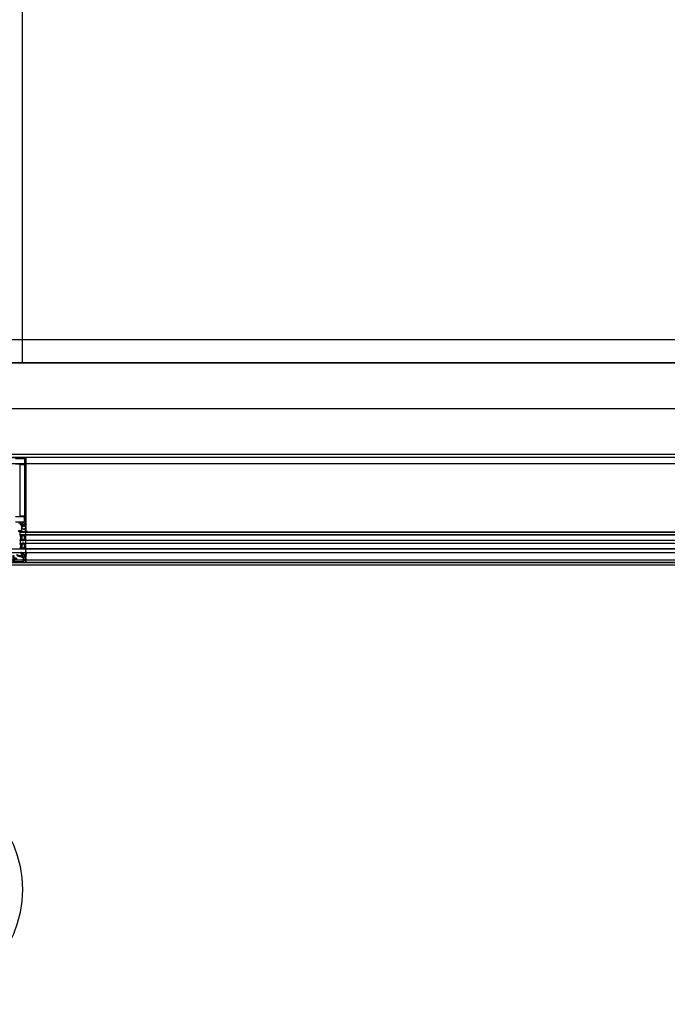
# Model space of a CAD drawing. Header units: millimetres. Extents: x 373037 to 682063, y 76092 to 274210.
# Tile 117 of 256: x 668571 to 669980, y 248635 to 250779. Entities that reach past the tile are written whole.
import ezdxf

# ---------------------------------------------------------------- set-up
doc = ezdxf.new("R2010")
doc.units = ezdxf.units.MM
doc.header["$LTSCALE"] = 100
doc.linetypes.add('ČÁRKOVANÁ', pattern=[19.05, 12.7, -6.35])
doc.layers.get('0').update_dxf_attribs({"linetype": 'CONTINUOUS'})
doc.layers.add('PUDORYS', color=253, linetype='CONTINUOUS')

# ---------------------------------------------------------------- blocks, each defined once
blk = doc.blocks.new('284336')
for points in [[(-0.7, -9.6), (-10, -9.6, 0.414511), (-10.5, -10.1), (-10.5, -15.5, -1), (-11.7, -15.5), (-11.7, -9.6), (-12.7, -8.9, -0.668884), (-12.6, -8.2), (-12, -8, 0.766384), (-12, -7.2), (-12.6, -7, -0.76831), (-12.6, -6.2), (-12, -6, 0.766384), (-12, -5.2), (-12.6, -5, -0.76831), (-12.6, -4.2), (-12, -4, 0.766384), (-12, -3.2), (-12.6, -3, -0.877523), (-12.5, -2.2), (-12.1, -2.2, 0.698129), (-11.8, -1.5, -0.220231), (-12.9, 0.8), (-12.9, 3.5, -0.157143), (-12.8, 3.7), (-12.7, 3.4, -0.067482), (-12.5, 2.5, 0.393136), (-8.7, -1), (-6.1, -1, -0.414214), (-5.6, -1.5), (-5.6, -2.2, -0.267949), (-5.9, -2.6), (-6.4, -2.9, 0.267949), (-6.6, -3.4), (-6.6, -5.8, 0.267949), (-6.4, -6.3), (-5.9, -6.6, -0.267949), (-5.6, -7), (-5.6, -8.1, 0.414215), (-5.1, -8.6), (-0.4, -8.6), (-0.4, -9.3, -0.414212), (-0.7, -9.6)], [(-0.4, 0), (-0.4, -2, 0.990243), (-0.4, -3), (0.9, -3, 0.414214), (1.2, -2.7), (1.2, -2.6, -0.668123), (1.7, -2.4), (2.7, -3.4, -0.199004), (2.9, -3.8), (2.9, -5.4, -0.199038), (2.7, -5.8), (1.7, -6.8, -0.668191), (1.2, -6.6), (1.2, -6.5, 0.414214), (0.9, -6.2), (-0.4, -6.2, 0.990269), (-0.4, -7.2), (-0.4, -8.6), (-5.1, -8.6, -0.414215), (-5.6, -8.1), (-5.6, -7, 0.267949), (-5.8, -6.6), (-6.3, -6.3, -0.267949), (-6.6, -5.8), (-6.6, -3.4, -0.267949), (-6.3, -3), (-5.8, -2.7, 0.267949), (-5.6, -2.2), (-5.6, -1.5, 0.414214), (-6.1, -1), (-8.7, -1, -0.393156), (-12.5, 2.5, 0.067572), (-12.7, 3.4), (-12.8, 3.7, -0.637545), (-12.1, 3.5), (-11.9, 2.5, 0.344315), (-10.1, 0.9), (0, 0.4, -0.406913), (0.4, 0), (-0.4, 0)], [(1.7, -4.3, 0.414235), (1.2, -3.8), (-0.7, -3.8, 0.414214), (-1.2, -4.3), (-1.2, -4.9, 0.414214), (-0.7, -5.4), (1.2, -5.4, 0.414235), (1.7, -4.9), (1.7, -4.3)]]:
    blk.add_lwpolyline(points, format="xyb", close=True)
blk = doc.blocks.new('433270')
blk.add_lwpolyline([(1, 0, 0.414364), (0, -1), (0, -1.4, 0.255924), (0.2, -1.8, -0.547723), (0.2, -3.2, 0.255924), (0, -3.6), (0, -14.6, 0.414214), (0.3, -14.9), (1.2, -14.9, 0.414214), (1.7, -14.4), (1.7, -10.3, -0.414214), (2, -10), (6, -10, 0.414248), (7, -9), (7, -7.7, 0.414179), (6.5, -7.2), (5.7, -7.2, 0.414232), (5.4, -7.5), (5.4, -8.2, -0.414198), (5.1, -8.5), (2.8, -8.5, -0.414204), (1.8, -7.5), (1.8, -4.5, -0.147432), (2, -3.9, 0.147461), (2.4, -2.5), (2.4, -2.3, -0.414214), (2.9, -1.8), (21.9, -1.8, -0.668178), (22.2, -2.7), (22.2, -2.7, 1), (21.6, -3.3), (21.5, -3.4, 0.198912), (21.4, -3.7), (21.4, -4, 0.414214), (22.1, -4.7), (22.4, -4.7, 0.576988), (22.6, -4.3, -0.311246), (24.6, -4.3, 0.576988), (24.8, -4.7), (25.3, -4.7, -0.260065), (25.3, -6.6), (24.8, -6.6, 0.576988), (24.6, -7.1, -0.311246), (22.6, -7.1, 0.576988), (22.4, -6.6), (22.1, -6.6, 0.414214), (21.4, -7.3), (21.4, -7.6, 0.267949), (21.6, -8), (21.9, -8.2, -0.637047), (21.7, -10), (19.8, -10.7, 0.315299), (19.5, -11.2), (19.5, -11.5, 0.520567), (20.2, -12), (22.8, -11, -0.520567), (23.5, -11.5), (23.5, -12.5, 0.414062), (24, -13), (25, -13, 0.414186), (25.5, -12.5), (25.5, -11.5, -0.414182), (26, -11), (27, -11, 0.414214), (27.5, -10.5), (27.5, -0.5, 0.414214), (27, 0), (1, 0)], format="xyb", close=True)
blk = doc.blocks.new('284325')
for points in [[(0.8, -5.2, -0.560316), (0.9, -4.7), (1.9, -4.4, 0.3153), (2.1, -4.1), (2.1, -1.9, 0.451558), (1.8, -1.6), (0.9, -1.7, -0.399586), (0.6, -1.5), (0.3, -0.1, -0.415977), (0.5, 0.3, 0.024107), (6.1, 1.2, 0.076636), (9, 2.3, -0.577615), (10.8, 1.3), (10, 1.4, 0.283171), (9.1, 0.9, -0.168429), (7.1, -0.7), (5.9, -1.2, 0.315302), (5.2, -2.1), (5.2, -4.2, 0.269719), (6.8, -6.8, -0.194797), (10.2, -11.5, -0.342663), (9.2, -11.2, 0.119207), (5.4, -7.6, 0.578571), (3.6, -8.6), (3.6, -11.8, 0.176415), (6.2, -18.7, -1), (5.2, -19.5, -0.176415), (2.4, -11.8), (2.4, -8.9, 0.208286), (0.8, -5.2)], [(9, -6.7), (10.3, -8.8, -0.134555), (10.8, -10.6, -0.339795), (10.2, -11.5, 0.194788), (6.8, -6.8, -0.269736), (5.2, -4.2), (5.2, -2.1, -0.315302), (5.9, -1.2), (7.1, -0.7, 0.168429), (9.1, 0.9, -0.283167), (10, 1.4), (10.8, 1.3), (10.8, -0.7, -0.070852), (10.7, -1.3), (9.9, -3.9, -0.241839), (9.1, -4.8), (7.9, -5.2, 0.836024), (8.1, -6.2), (8.1, -6.2, -0.255349), (9, -6.7)]]:
    blk.add_lwpolyline(points, format="xyb", close=True)

msp = doc.modelspace()

# ---------------------------------------------------------------- linework, layer by layer
at = {"layer": 'PUDORYS', "color": 252, "ltscale": 20, "true_color": 0x939598}
for p, q in [((668576.6, 250032.2), (668576.6, 256632.2)), ((674589.1, 250032.2), (668364.1, 250032.2))]:
    msp.add_line(p, q, dxfattribs=at)
at = {"layer": 'PUDORYS', "color": 252, "ltscale": 5, "true_color": 0x939598}
msp.add_line((681126.6, 250082.2), (655526.6, 250082.2), dxfattribs=at)
at = {"layer": 'PUDORYS', "color": 252, "true_color": 0x939598}
for p, q in [((671445.1, 249826.2), (668583.1, 249826.2)), ((671497.1, 249663.2), (668572.1, 249663.2)), ((668572.1, 249657.2), (671497.1, 249657.2)), ((671497.1, 249645.2), (668572.1, 249645.2)), ((668572.1, 249639.2), (671456.1, 249639.2)), ((671497.1, 249627.2), (668572.1, 249627.2)), ((668572.1, 249619.2), (671456.1, 249619.2))]:
    msp.add_line(p, q, dxfattribs=at)
at = {"layer": 'PUDORYS', "color": 252, "ltscale": 15, "true_color": 0x939598}
for points in [[(655036.6, 249592.2), (681616.6, 249592.2), (681616.6, 273272.2), (655036.6, 273272.2)], [(681611.6, 273267.2), (655041.6, 273267.2), (655041.6, 249597.2), (681611.6, 249597.2)], [(655063.6, 249619.2), (681589.6, 249619.2), (681589.6, 273245.2), (655063.6, 273245.2)], [(681581.6, 273237.2), (655071.6, 273237.2), (655071.6, 249627.2), (681581.6, 249627.2)], [(655270.6, 273038.2), (681383.2, 273038.2), (681383.2, 249826.2), (655270.6, 249826.2)], [(681376.6, 249832.2), (655276.6, 249832.2), (655276.6, 273032.2), (681376.6, 273032.2)], [(668519.1, 249597.2), (668584.1, 249597.2), (668584.1, 249825.2), (668519.1, 249825.2)], [(670406.1, 249657.2), (668572.1, 249657.2), (668572.1, 249663.2), (670406.1, 249663.2)], [(668572.1, 249639.2), (670406.1, 249639.2), (670406.1, 249645.2), (668572.1, 249645.2)]]:
    msp.add_lwpolyline(points, close=True, dxfattribs=at)
at = {"layer": 'PUDORYS', "color": 252, "linetype": 'ČÁRKOVANÁ', "ltscale": 5, "true_color": 0x939598}
for points in [[(681606.6, 249602.2), (655036.6, 249602.2), (655036.6, 273272.2), (681606.6, 273272.2)], [(681611.6, 249597.2), (655041.6, 249597.2), (655041.6, 273267.2), (681611.6, 273267.2)], [(681396.6, 249812.2), (655256.6, 249812.2), (655256.6, 273052.2), (681396.6, 273052.2)], [(681276.6, 249932.2), (655376.6, 249932.2), (655376.6, 272932.2), (681276.6, 272932.2)]]:
    msp.add_lwpolyline(points, close=True, dxfattribs=at)
at = {"layer": 'PUDORYS', "color": 252, "true_color": 0x939598}
for points in [[(681376.6, 249832.2), (655276.6, 249832.2), (655276.6, 273032.2), (681376.6, 273032.2)], [(681176.6, 250032.2), (655476.6, 250032.2), (655476.6, 272832.2), (681176.6, 272832.2)], [(668582.1, 249656.2), (668576.1, 249656.2), (668574.1, 249654.2), (668574.1, 249648.2), (668576.1, 249646.2), (668582.1, 249646.2), (668582.1, 249650.7), (668581.6, 249650.7), (668581.6, 249651.7), (668582.1, 249651.7)], [(668581.1, 249647.2), (668581.1, 249655.2), (668576.6, 249655.2), (668575.1, 249653.7), (668575.1, 249648.7), (668576.6, 249647.2)], [(668582.1, 249638.2), (668576.1, 249638.2), (668574.1, 249636.2), (668574.1, 249630.2), (668576.1, 249628.2), (668582.1, 249628.2), (668582.1, 249632.7), (668581.6, 249632.7), (668581.6, 249633.7), (668582.1, 249633.7)], [(668581.1, 249629.2), (668581.1, 249637.2), (668576.6, 249637.2), (668575.1, 249635.7), (668575.1, 249630.7), (668576.6, 249629.2)]]:
    msp.add_lwpolyline(points, close=True, dxfattribs=at)
at = {"layer": 'PUDORYS', "color": 252, "ltscale": 5, "true_color": 0x939598}
msp.add_lwpolyline([(655476.6, 250032.2), (681176.6, 250032.2), (681176.6, 272832.2), (655476.6, 272832.2)], close=True, dxfattribs=at)
at = {"layer": 'PUDORYS', "color": 252, "true_color": 0x939598}
for points in [[(668557.6, 249826.2), (668583.1, 249826.2, -0.414214), (668584.1, 249825.2), (668584.1, 249825.2), (668584.1, 249676.7, -0.414214), (668583.6, 249676.2), (668582.3, 249676.2, -0.41422), (668581.8, 249676.7), (668581.8, 249677.2), (668582.8, 249677.2), (668582.8, 249681.7, 0.414214), (668581.8, 249682.7), (668577.1, 249682.7, 0.414214), (668576.1, 249681.7), (668576.1, 249677.2), (668577.8, 249677.2), (668577.8, 249676.7, -0.414201), (668577.3, 249676.2), (668575.3, 249676.2, -0.414214), (668574.8, 249676.7), (668574.8, 249678.8, 0.414214), (668574.3, 249679.3), (668572.5, 249679.3), (668572.5, 249680.5), (668573.7, 249680.5), (668573.7, 249682.4, 0.414214), (668573.4, 249682.7), (668568.1, 249682.7, 0.414167)], [(668561.3, 249812), (668580.1, 249812, 0.414232), (668581.6, 249813.5), (668581.6, 249817.2, 0.399985), (668581.6, 249818.2), (668581.6, 249821.7, 0.414232), (668580.1, 249823.2), (668561.3, 249823.2, -0.116937)], [(668561.3, 249685.7), (668579.6, 249685.7, 0.414214), (668581.1, 249687.2), (668581.1, 249690.7, 0.399985), (668581.1, 249691.7), (668581.1, 249695.4, 0.414214), (668579.6, 249696.9), (668561.3, 249696.9, -0.13165)]]:
    msp.add_lwpolyline(points, format="xyb", dxfattribs=at)
msp.add_lwpolyline([(668582, 249699.4), (668582, 249809.5, 0.414214), (668581.5, 249810), (668571.8, 249810, 0.414214), (668571.3, 249809.5), (668571.3, 249699.4, 0.414214), (668571.8, 249698.9), (668581.5, 249698.9, 0.414214), (668582, 249699.4)], format="xyb", close=True, dxfattribs=at)
at = {"layer": 'PUDORYS', "color": 252, "ltscale": 20, "true_color": 0x939598}
msp.add_circle((668326.6, 248884.9), 250, dxfattribs=at)
at = {"layer": 'PUDORYS', "color": 252, "true_color": 0x939598}
for centre, radius, start, end in [((668550.2, 249651.2), 22.7, 344.6728, 15.3272), ((668550.2, 249633.2), 22.7, 344.6728, 15.3272), ((668577.7, 249655.8), 3.55, 157.591, 202.7062), ((668577.7, 249646.5), 3.55, 157.2938, 202.409), ((668577.7, 249637.8), 3.55, 157.591, 202.7062), ((668577.3, 249655.9), 2.9, 154.7048, 204.6933), ((668577.3, 249646.4), 2.9, 155.3067, 205.2952), ((668577.3, 249637.9), 2.9, 154.7048, 204.6933), ((668577, 249656.1), 2.25, 151.5972, 208.4727), ((668577, 249646.2), 2.25, 151.5273, 208.4028), ((668577, 249638.1), 2.25, 151.5972, 208.4727), ((668576.7, 249656.2), 1.71, 147.3143, 212.7051), ((668576.7, 249646.1), 1.71, 147.2949, 212.6857), ((668576.7, 249638.2), 1.71, 147.3143, 212.7051), ((668576.6, 249656.4), 1.26, 141.5004, 218.0344), ((668576.6, 249645.9), 1.26, 141.9656, 218.4996), ((668576.6, 249638.4), 1.26, 141.5004, 218.0344), ((668576.5, 249656.5), 0.879, 133.5036, 226.0051), ((668576.5, 249645.8), 0.879, 133.9949, 226.4964), ((668576.5, 249638.5), 0.879, 133.5036, 226.0051), ((668576.5, 249656.7), 0.596, 123.0366, 236.9634), ((668576.5, 249645.7), 0.596, 123.0366, 236.9634), ((668576.5, 249638.7), 0.596, 123.0366, 236.9634), ((668576.8, 249656.7), 0.596, 123.0366, 236.9634), ((668576.8, 249645.7), 0.596, 123.0366, 236.9634), ((668576.8, 249638.7), 0.596, 123.0366, 236.9634), ((668577.1, 249656.7), 0.596, 123.0366, 236.9634), ((668577.1, 249645.7), 0.596, 123.0366, 236.9634), ((668577.1, 249638.7), 0.596, 123.0366, 236.9634), ((668577.4, 249656.7), 0.596, 123.0366, 236.9634), ((668577.4, 249645.7), 0.596, 123.0366, 236.9634), ((668577.4, 249638.7), 0.596, 123.0366, 236.9634), ((668577.7, 249656.7), 0.596, 123.0366, 236.9634), ((668577.7, 249645.7), 0.596, 123.0366, 236.9634), ((668577.7, 249638.7), 0.596, 123.0366, 236.9634), ((668578, 249656.7), 0.596, 123.0366, 236.9634), ((668578, 249645.7), 0.596, 123.0366, 236.9634), ((668578, 249638.7), 0.596, 123.0366, 236.9634), ((668578.2, 249656.7), 0.596, 123.0366, 236.9634), ((668578.2, 249645.7), 0.596, 123.0366, 236.9634), ((668578.2, 249638.7), 0.596, 123.0366, 236.9634), ((668578.5, 249656.7), 0.596, 123.0366, 236.9634), ((668578.5, 249645.7), 0.596, 123.0366, 236.9634), ((668578.5, 249638.7), 0.596, 123.0366, 236.9634), ((668578.8, 249656.7), 0.596, 123.0366, 236.9634), ((668578.8, 249645.7), 0.596, 123.0366, 236.9634), ((668578.8, 249638.7), 0.596, 123.0366, 236.9634), ((668579.1, 249656.7), 0.596, 123.0366, 236.9634), ((668579.1, 249645.7), 0.596, 123.0366, 236.9634), ((668579.1, 249638.7), 0.596, 123.0366, 236.9634), ((668579.4, 249656.7), 0.596, 123.0366, 236.9634), ((668579.4, 249645.7), 0.596, 123.0366, 236.9634), ((668579.4, 249638.7), 0.596, 123.0366, 236.9634), ((668579.7, 249656.7), 0.596, 123.0366, 236.9634), ((668579.7, 249645.7), 0.596, 123.0366, 236.9634), ((668579.7, 249638.7), 0.596, 123.0366, 236.9634), ((668580, 249656.7), 0.596, 123.0366, 236.9634), ((668580, 249645.7), 0.596, 123.0366, 236.9634), ((668580, 249638.7), 0.596, 123.0366, 236.9634), ((668577.7, 249628.5), 3.55, 157.2938, 202.409), ((668577.3, 249628.4), 2.9, 155.3067, 205.2952), ((668577, 249628.2), 2.25, 151.5273, 208.4028), ((668576.7, 249628.1), 1.71, 147.2949, 212.6857), ((668576.6, 249627.9), 1.26, 141.9656, 218.4996), ((668576.5, 249627.8), 0.879, 133.9949, 226.4964), ((668576.5, 249627.7), 0.596, 123.0366, 236.9634), ((668576.8, 249627.7), 0.596, 123.0366, 236.9634), ((668577.1, 249627.7), 0.596, 123.0366, 236.9634), ((668577.4, 249627.7), 0.596, 123.0366, 236.9634), ((668577.7, 249627.7), 0.596, 123.0366, 236.9634), ((668578, 249627.7), 0.596, 123.0366, 236.9634), ((668578.2, 249627.7), 0.596, 123.0366, 236.9634), ((668578.5, 249627.7), 0.596, 123.0366, 236.9634), ((668578.8, 249627.7), 0.596, 123.0366, 236.9634), ((668579.1, 249627.7), 0.596, 123.0366, 236.9634), ((668579.4, 249627.7), 0.596, 123.0366, 236.9634), ((668579.7, 249627.7), 0.596, 123.0366, 236.9634), ((668580, 249627.7), 0.596, 123.0366, 236.9634)]:
    msp.add_arc(centre, radius, start, end, dxfattribs=at)

# ---------------------------------------------------------------- block references
at = {"layer": 'PUDORYS', "color": 252, "true_color": 0x939598, "xscale": -1}
for name, p, rotation in [('284336', (668584.1, 249676.6), 270), ('284325', (668584.1, 249608), 270), ('433270', (668556.6, 249597.2), 180)]:
    msp.add_blockref(name, p, dxfattribs=dict(at, rotation=rotation))

doc.saveas('drawing.dxf')
